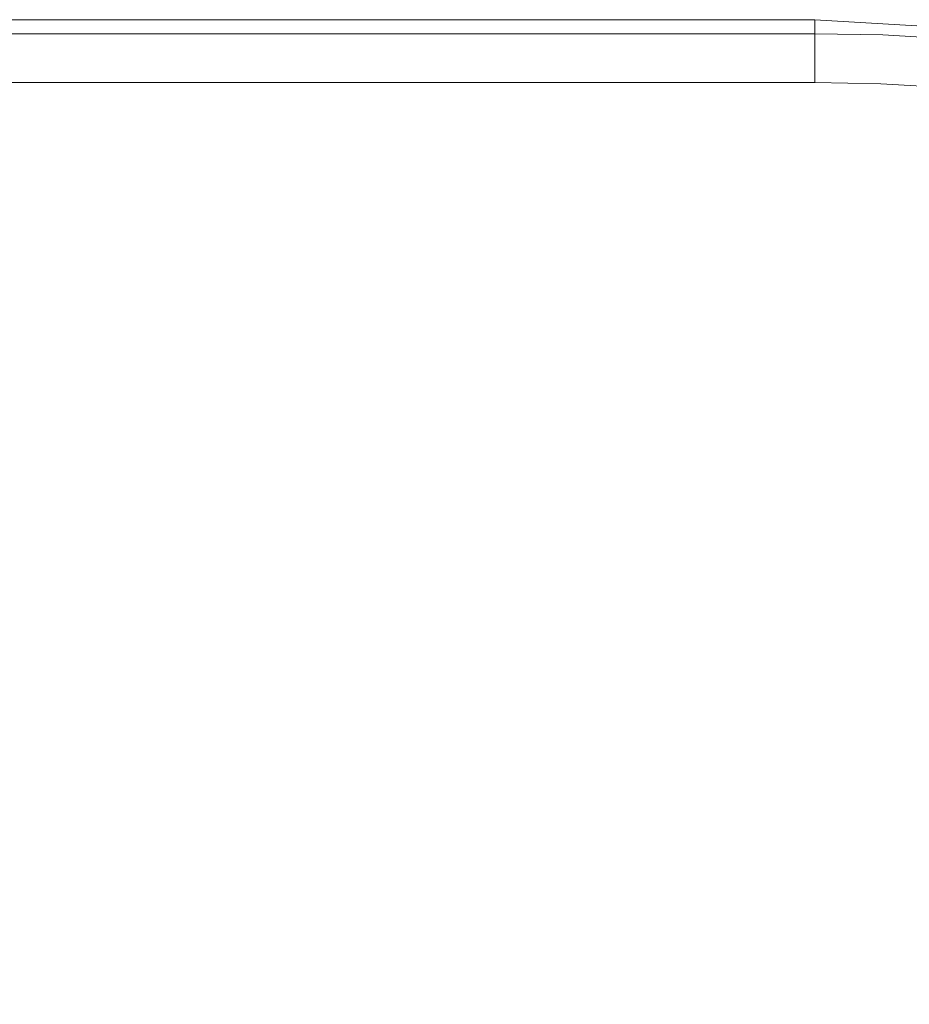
# Model space of a CAD drawing. Header units: millimetres. Extents: x 3925 to 5043, y -86 to 778.
# Tile 19 of 25: x 4487 to 4510, y 413 to 438. Entities that reach past the tile are written whole.
import ezdxf

# ---------------------------------------------------------------- set-up
doc = ezdxf.new("R2010")
doc.units = ezdxf.units.MM
doc.header["$LTSCALE"] = 46.255
doc.layers.add('H30K-TOP-COVDXF_CONTINUOUS_LINE', color=7, linetype='CONTINUOUS')

msp = doc.modelspace()

# ---------------------------------------------------------------- linework, layer by layer
at = {"layer": 'H30K-TOP-COVDXF_CONTINUOUS_LINE', "color": 7, "linetype": 'Continuous', "lineweight": 0}
for p, q in [((4359.2126, 437.8895), (4507.2126, 437.8895)), ((4507.2126, 436.2924), (4507.2126, 437.8895)), ((4507.2126, 437.5331), (4359.2126, 437.5331)), ((4507.2126, 436.2924), (4359.2126, 436.2924))]:
    msp.add_line(p, q, dxfattribs=at)
for points in [[(4532.2126, 412.8895), (4531.8968, 418.2143), (4530.9977, 422.7126), (4529.5217, 426.6033), (4527.3265, 430.0978), (4524.3823, 433.0339), (4520.8968, 435.213), (4517.0202, 436.679), (4512.5338, 437.5741), (4507.2126, 437.8895)], [(4531.8563, 412.8895), (4531.8291, 414.5158), (4531.7316, 416.2994), (4531.5306, 418.2687), (4531.175, 420.4475), (4530.5867, 422.8515), (4529.6418, 425.4881), (4528.1458, 428.3322), (4525.9008, 431.1836), (4523.0738, 433.5484), (4520.1765, 435.1577), (4517.4671, 436.1756), (4515.0032, 436.8046), (4512.7818, 437.1823), (4510.7732, 437.3967), (4508.9335, 437.5026), (4507.2126, 437.5331)], [(4530.6156, 412.8895), (4530.5891, 414.4736), (4530.4945, 416.2053), (4530.3002, 418.1095), (4529.9582, 420.2052), (4529.3964, 422.5016), (4528.5018, 424.9985), (4527.0991, 427.6662), (4525.0097, 430.3204), (4522.3798, 432.52), (4519.6657, 434.0271), (4517.1028, 434.9896), (4514.7513, 435.5898), (4512.6159, 435.9528), (4510.6744, 436.1599), (4508.8886, 436.2627), (4507.2126, 436.2924)]]:
    msp.add_lwpolyline(points, dxfattribs=at)

doc.saveas('drawing.dxf')
